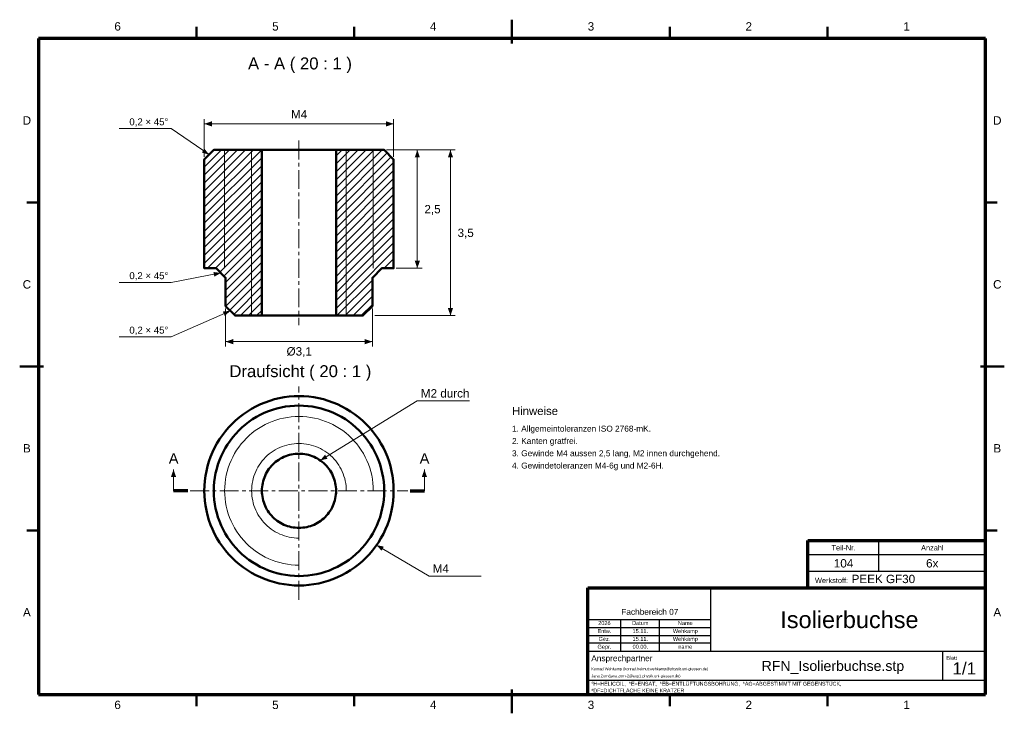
# Model space of a CAD drawing. Header units: millimetres. Extents: x 2 to 418, y 2 to 295.
import ezdxf

# ---------------------------------------------------------------- set-up
doc = ezdxf.new("R2010")
doc.units = ezdxf.units.MM
doc.linetypes.add('MITTELLINIE', pattern=[12.5, 8, -1.5, 1.5, -1.5])
for name, color, linetype in [('DUENN', 7, 'Continuous'), ('FLAECHE', 7, 'Continuous'), ('KONTUR', 7, 'Continuous'), ('LINIEN', 7, 'Continuous'), ('MITTELLINIE', 7, 'MITTELLINIE'), ('TEXT', 7, 'Continuous')]:
    doc.layers.add(name, color=color, linetype=linetype)
doc.styles.add('RFN', font='arial.ttf')

msp = doc.modelspace()

# ---------------------------------------------------------------- hatches: boundary and pattern name
at = {"layer": 'FLAECHE'}
for points in [[(80, 251), (83.2, 249.9), (83.2, 252.1), (80, 251)], [(160, 251), (156.8, 252.1), (156.8, 249.9), (160, 251)], [(82, 238), (80.09, 240.52), (78.96, 238.88), (82, 238)], [(170, 240), (168.9, 236.8), (171.1, 236.8), (170, 240)], [(184, 240), (182.9, 236.8), (185.1, 236.8), (184, 240)], [(170, 190), (171.1, 193.2), (168.9, 193.2), (170, 190)], [(87, 188), (83.87, 188.42), (84.24, 186.46), (87, 188)], [(91, 172), (87.85, 171.71), (88.66, 169.88), (91, 172)], [(184, 170), (185.1, 173.2), (182.9, 173.2), (184, 170)], [(89, 159), (92.2, 157.9), (92.2, 160.1), (89, 159)], [(151, 159), (147.8, 160.1), (147.8, 157.9), (151, 159)], [(128.99, 108.84), (132.07, 109.55), (131.02, 111.26), (128.99, 108.84)], [(67, 105), (65.9, 101.8), (68.1, 101.8), (67, 105)], [(173, 105), (171.9, 101.8), (174.1, 101.8), (173, 105)], [(152.77, 73.06), (154.85, 70.68), (155.86, 72.4), (152.77, 73.06)]]:
    msp.add_hatch(color=7, dxfattribs=at).paths.add_polyline_path(points)

# ---------------------------------------------------------------- linework, layer by layer
at = {"layer": 'DUENN', "lineweight": 20}
for p, q in [((80, 237), (80, 253)), ((80, 251), (160, 251)), ((160, 237), (160, 253)), ((66, 249), (44, 249)), ((82, 238), (66, 249)), ((80, 215.76), (104.24, 240)), ((80, 219.16), (100.84, 240)), ((80, 222.55), (97.45, 240)), ((80, 225.95), (94.05, 240)), ((80, 229.34), (90.66, 240)), ((80, 232.74), (87.26, 240)), ((88.59, 190), (88.59, 240)), ((100, 170), (100, 240)), ((135.67, 220.52), (155.15, 240)), ((135.67, 223.92), (151.75, 240)), ((135.67, 227.31), (148.36, 240)), ((135.67, 230.71), (144.96, 240)), ((135.67, 234.1), (141.57, 240)), ((135.67, 237.49), (138.18, 240)), ((135.67, 217.13), (157.27, 238.73)), ((140, 170), (140, 240)), ((151.41, 190), (151.41, 240)), ((157, 240), (186, 240)), ((157, 240), (172, 240)), ((170, 190), (170, 240)), ((184, 170), (184, 240)), ((80, 212.37), (104.33, 236.7)), ((80, 208.98), (104.33, 233.31)), ((135.67, 213.73), (158.97, 237.03)), ((135.67, 210.34), (160, 234.67)), ((80, 205.58), (104.33, 229.91)), ((135.67, 206.95), (160, 231.28)), ((80, 202.19), (104.33, 226.52)), ((135.67, 203.55), (160, 227.88)), ((80, 198.79), (104.33, 223.12)), ((135.67, 200.16), (160, 224.49)), ((135.67, 196.76), (160, 221.09)), ((80, 195.4), (104.33, 219.73)), ((80, 192.01), (104.33, 216.34)), ((135.67, 193.37), (160, 217.7)), ((81.39, 190), (104.33, 212.94)), ((135.69, 190), (160, 214.31)), ((84.78, 190), (104.33, 209.55)), ((139.09, 190), (160, 210.91)), ((88.18, 190), (104.33, 206.15)), ((142.48, 190), (160, 207.52)), ((145.88, 190), (160, 204.12)), ((91.57, 190), (104.33, 202.76)), ((149.27, 190), (160, 200.73)), ((94.96, 190), (104.33, 199.37)), ((98.36, 190), (104.33, 195.97)), ((152.66, 190), (160, 197.34)), ((101.75, 190), (104.33, 192.58)), ((156.06, 190), (160, 193.94)), ((87, 188), (66, 184)), ((86.59, 188.41), (88.18, 190)), ((88.29, 186.71), (89, 187.43)), ((89, 177.25), (101.75, 190)), ((89, 180.64), (98.36, 190)), ((89, 184.04), (94.96, 190)), ((89, 187.43), (91.57, 190)), ((89.07, 173.93), (104.33, 189.18)), ((135.67, 176.4), (149.27, 190)), ((135.67, 179.79), (145.88, 190)), ((135.67, 183.19), (142.48, 190)), ((135.67, 186.58), (139.09, 190)), ((135.67, 189.98), (135.69, 190)), ((135.67, 173.01), (151, 188.34)), ((151, 188.34), (152.66, 190)), ((159.45, 190), (160, 190.55)), ((161, 190), (172, 190)), ((66, 184), (44, 184)), ((90.77, 172.23), (104.33, 185.79)), ((136.06, 170), (151, 184.94)), ((92.47, 170.53), (104.33, 182.39)), ((95.33, 170), (104.33, 179)), ((139.45, 170), (151, 181.55)), ((98.72, 170), (104.33, 175.61)), ((142.85, 170), (151, 178.15)), ((146.24, 170), (151, 174.76)), ((91, 172), (66, 161)), ((89, 173), (89, 157)), ((102.12, 170), (104.33, 172.21)), ((151, 173), (151, 157)), ((152, 170), (186, 170)), ((66, 161), (44, 161)), ((89, 159), (151, 159)), ((128.99, 108.84), (170, 134)), ((170, 134), (192, 134)), ((67, 96), (67, 105)), ((173, 96), (173, 105)), ((152.77, 73.06), (175, 60)), ((175, 60), (197, 60))]:
    msp.add_line(p, q, dxfattribs=at)
for points in [[(151.41, 96), (151.37, 97.64), (151.24, 99.28), (151.02, 100.91), (150.72, 102.53), (150.34, 104.13), (149.87, 105.71), (149.32, 107.26), (148.69, 108.78), (147.99, 110.26), (147.2, 111.71), (146.34, 113.11), (145.41, 114.46), (144.41, 115.77), (143.34, 117.02), (142.21, 118.21), (141.02, 119.34), (139.77, 120.41), (138.46, 121.41), (137.11, 122.34), (135.71, 123.2), (134.26, 123.99), (132.78, 124.69), (131.26, 125.32), (129.71, 125.87), (128.13, 126.34), (126.53, 126.72), (124.91, 127.02), (123.28, 127.24), (121.64, 127.37), (120, 127.41), (118.36, 127.37), (116.72, 127.24), (115.09, 127.02), (113.47, 126.72), (111.87, 126.34), (110.29, 125.87), (108.74, 125.32), (107.22, 124.69), (105.74, 123.99), (104.3, 123.2), (102.89, 122.34), (101.54, 121.41), (100.23, 120.41), (98.98, 119.34), (97.79, 118.21), (96.66, 117.02), (95.59, 115.77), (94.59, 114.46), (93.66, 113.11), (92.8, 111.71), (92.01, 110.26), (91.31, 108.78), (90.68, 107.26), (90.13, 105.71), (89.66, 104.13), (89.28, 102.53), (88.98, 100.91), (88.76, 99.28), (88.63, 97.64), (88.59, 96), (88.63, 94.36), (88.76, 92.72), (88.98, 91.09), (89.28, 89.47), (89.66, 87.87), (90.13, 86.29), (90.68, 84.74), (91.31, 83.22), (92.01, 81.74), (92.8, 80.29), (93.66, 78.89), (94.59, 77.54), (95.59, 76.23), (96.66, 74.98), (97.79, 73.79), (98.98, 72.66), (100.23, 71.59), (101.54, 70.59), (102.89, 69.66), (104.3, 68.8), (105.74, 68.01), (107.22, 67.31), (108.74, 66.68), (110.29, 66.13), (111.87, 65.66), (113.47, 65.28), (115.09, 64.98), (116.72, 64.76), (118.36, 64.63), (120, 64.59)], [(140, 96), (139.97, 97.05), (139.89, 98.09), (139.75, 99.13), (139.56, 100.16), (139.32, 101.18), (139.02, 102.18), (138.67, 103.17), (138.27, 104.13), (137.82, 105.08), (137.32, 106), (136.77, 106.89), (136.18, 107.76), (135.54, 108.59), (134.86, 109.38), (134.14, 110.14), (133.38, 110.86), (132.59, 111.54), (131.76, 112.18), (130.89, 112.77), (130, 113.32), (129.08, 113.82), (128.13, 114.27), (127.17, 114.67), (126.18, 115.02), (125.18, 115.32), (124.16, 115.56), (123.13, 115.75), (122.09, 115.89), (121.05, 115.97), (120, 116), (118.95, 115.97), (117.91, 115.89), (116.87, 115.75), (115.84, 115.56), (114.82, 115.32), (113.82, 115.02), (112.83, 114.67), (111.87, 114.27), (110.92, 113.82), (110, 113.32), (109.11, 112.77), (108.24, 112.18), (107.41, 111.54), (106.62, 110.86), (105.86, 110.14), (105.14, 109.38), (104.46, 108.59), (103.82, 107.76), (103.23, 106.89), (102.68, 106), (102.18, 105.08), (101.73, 104.13), (101.33, 103.17), (100.98, 102.18), (100.68, 101.18), (100.44, 100.16), (100.25, 99.13), (100.11, 98.09), (100.03, 97.05), (100, 96), (100.03, 94.95), (100.11, 93.91), (100.25, 92.87), (100.44, 91.84), (100.68, 90.82), (100.98, 89.82), (101.33, 88.83), (101.73, 87.87), (102.18, 86.92), (102.68, 86), (103.23, 85.11), (103.82, 84.24), (104.46, 83.41), (105.14, 82.62), (105.86, 81.86), (106.62, 81.14), (107.41, 80.46), (108.24, 79.82), (109.11, 79.23), (110, 78.68), (110.92, 78.18), (111.87, 77.73), (112.83, 77.33), (113.82, 76.98), (114.82, 76.68), (115.84, 76.44), (116.87, 76.25), (117.91, 76.11), (118.95, 76.03), (120, 76)]]:
    msp.add_lwpolyline(points, dxfattribs=at)
at = {"layer": 'KONTUR', "lineweight": 50}
for p, q in [((76.67, 287), (76.67, 292)), ((143.33, 287), (143.33, 292)), ((210, 285), (210, 295)), ((276.67, 287), (276.67, 292)), ((343.33, 287), (343.33, 292)), ((104.33, 170), (104.33, 240)), ((104.33, 240), (135.67, 240)), ((135.67, 170), (135.67, 240)), ((10, 217.75), (5, 217.75)), ((410, 217.75), (415, 217.75)), ((104.33, 170), (135.67, 170)), ((2, 148.5), (12, 148.5)), ((408, 148.5), (418, 148.5)), ((10, 79.25), (5, 79.25)), ((410, 79.25), (415, 79.25)), ((76.67, 5), (76.67, 10)), ((143.33, 5), (143.33, 10)), ((210, 2), (210, 12)), ((276.67, 5), (276.67, 10)), ((343.33, 5), (343.33, 10))]:
    msp.add_line(p, q, dxfattribs=at)
at = {"layer": 'KONTUR', "lineweight": 70}
for p, q in [((410, 287), (10, 287)), ((10, 287), (10, 10)), ((410, 10), (410, 287)), ((73, 96), (67, 96)), ((167, 96), (173, 96)), ((335, 55), (335, 75)), ((335, 75), (410, 75)), ((242, 55), (410, 55)), ((242, 10), (242, 55)), ((10, 10), (410, 10)), ((242, 10), (410, 10))]:
    msp.add_line(p, q, dxfattribs=at)
at = {"layer": 'KONTUR', "lineweight": 50}
for points in [[(104.33, 170), (93, 170), (89, 174), (89, 186), (85, 190), (80, 190), (80, 236), (84, 240), (104.33, 240)], [(135.67, 170), (147, 170), (151, 174), (151, 186), (155, 190), (160, 190), (160, 236), (156, 240), (135.67, 240)], [(160, 96), (159.95, 98.09), (159.78, 100.18), (159.51, 102.26), (159.13, 104.32), (158.64, 106.35), (158.04, 108.36), (157.34, 110.33), (156.54, 112.27), (155.64, 114.16), (154.64, 116), (153.55, 117.79), (152.36, 119.51), (151.09, 121.17), (149.73, 122.77), (148.28, 124.28), (146.77, 125.73), (145.17, 127.09), (143.51, 128.36), (141.79, 129.55), (140, 130.64), (138.16, 131.64), (136.27, 132.54), (134.33, 133.34), (132.36, 134.04), (130.35, 134.64), (128.32, 135.13), (126.26, 135.51), (124.18, 135.78), (122.09, 135.95), (120, 136), (117.91, 135.95), (115.82, 135.78), (113.74, 135.51), (111.68, 135.13), (109.65, 134.64), (107.64, 134.04), (105.67, 133.34), (103.73, 132.54), (101.84, 131.64), (100, 130.64), (98.21, 129.55), (96.49, 128.36), (94.83, 127.09), (93.23, 125.73), (91.72, 124.28), (90.27, 122.77), (88.91, 121.17), (87.64, 119.51), (86.45, 117.79), (85.36, 116), (84.36, 114.16), (83.46, 112.27), (82.66, 110.33), (81.96, 108.36), (81.36, 106.35), (80.87, 104.32), (80.49, 102.26), (80.22, 100.18), (80.05, 98.09), (80, 96), (80.05, 93.91), (80.22, 91.82), (80.49, 89.74), (80.87, 87.68), (81.36, 85.65), (81.96, 83.64), (82.66, 81.67), (83.46, 79.73), (84.36, 77.84), (85.36, 76), (86.45, 74.21), (87.64, 72.49), (88.91, 70.83), (90.27, 69.23), (91.72, 67.72), (93.23, 66.27), (94.83, 64.91), (96.49, 63.64), (98.21, 62.45), (100, 61.36), (101.84, 60.36), (103.73, 59.46), (105.67, 58.66), (107.64, 57.96), (109.65, 57.36), (111.68, 56.87), (113.74, 56.49), (115.82, 56.22), (117.91, 56.05), (120, 56), (122.09, 56.05), (124.18, 56.22), (126.26, 56.49), (128.32, 56.87), (130.35, 57.36), (132.36, 57.96), (134.33, 58.66), (136.27, 59.46), (138.16, 60.36), (140, 61.36), (141.79, 62.45), (143.51, 63.64), (145.17, 64.91), (146.77, 66.27), (148.28, 67.72), (149.73, 69.23), (151.09, 70.83), (152.36, 72.49), (153.55, 74.21), (154.64, 76), (155.64, 77.84), (156.54, 79.73), (157.34, 81.67), (158.04, 83.64), (158.64, 85.65), (159.13, 87.68), (159.51, 89.74), (159.78, 91.82), (159.95, 93.91), (160, 96)], [(156, 96), (155.95, 97.88), (155.8, 99.76), (155.56, 101.63), (155.21, 103.48), (154.77, 105.32), (154.24, 107.12), (153.61, 108.9), (152.89, 110.64), (152.08, 112.34), (151.18, 114), (150.19, 115.61), (149.12, 117.16), (147.98, 118.66), (146.75, 120.09), (145.46, 121.46), (144.09, 122.75), (142.66, 123.98), (141.16, 125.12), (139.61, 126.19), (138, 127.18), (136.34, 128.08), (134.64, 128.89), (132.9, 129.61), (131.12, 130.24), (129.32, 130.77), (127.48, 131.21), (125.63, 131.56), (123.76, 131.8), (121.88, 131.95), (120, 132), (118.12, 131.95), (116.24, 131.8), (114.37, 131.56), (112.52, 131.21), (110.68, 130.77), (108.88, 130.24), (107.1, 129.61), (105.36, 128.89), (103.66, 128.08), (102, 127.18), (100.39, 126.19), (98.84, 125.12), (97.34, 123.98), (95.91, 122.75), (94.54, 121.46), (93.25, 120.09), (92.02, 118.66), (90.88, 117.16), (89.81, 115.61), (88.82, 114), (87.92, 112.34), (87.11, 110.64), (86.39, 108.9), (85.76, 107.12), (85.23, 105.32), (84.79, 103.48), (84.44, 101.63), (84.2, 99.76), (84.05, 97.88), (84, 96), (84.05, 94.12), (84.2, 92.24), (84.44, 90.37), (84.79, 88.52), (85.23, 86.68), (85.76, 84.88), (86.39, 83.1), (87.11, 81.36), (87.92, 79.66), (88.82, 78), (89.81, 76.39), (90.88, 74.84), (92.02, 73.34), (93.25, 71.91), (94.54, 70.54), (95.91, 69.25), (97.34, 68.02), (98.84, 66.88), (100.39, 65.81), (102, 64.82), (103.66, 63.92), (105.36, 63.11), (107.1, 62.39), (108.88, 61.76), (110.68, 61.23), (112.52, 60.79), (114.37, 60.44), (116.24, 60.2), (118.12, 60.05), (120, 60), (121.88, 60.05), (123.76, 60.2), (125.63, 60.44), (127.48, 60.79), (129.32, 61.23), (131.12, 61.76), (132.9, 62.39), (134.64, 63.11), (136.34, 63.92), (138, 64.82), (139.61, 65.81), (141.16, 66.88), (142.66, 68.02), (144.09, 69.25), (145.46, 70.54), (146.75, 71.91), (147.98, 73.34), (149.12, 74.84), (150.19, 76.39), (151.18, 78), (152.08, 79.66), (152.89, 81.36), (153.61, 83.1), (154.24, 84.88), (154.77, 86.68), (155.21, 88.52), (155.56, 90.37), (155.8, 92.24), (155.95, 94.12), (156, 96)], [(135.67, 96), (135.65, 96.82), (135.58, 97.64), (135.48, 98.45), (135.33, 99.26), (135.14, 100.06), (134.9, 100.84), (134.63, 101.62), (134.32, 102.37), (133.96, 103.11), (133.57, 103.84), (133.14, 104.53), (132.68, 105.21), (132.18, 105.86), (131.65, 106.49), (131.08, 107.08), (130.49, 107.65), (129.86, 108.18), (129.21, 108.68), (128.53, 109.14), (127.84, 109.57), (127.11, 109.96), (126.37, 110.32), (125.62, 110.63), (124.84, 110.9), (124.06, 111.14), (123.26, 111.33), (122.45, 111.48), (121.64, 111.58), (120.82, 111.65), (120, 111.67), (119.18, 111.65), (118.36, 111.58), (117.55, 111.48), (116.74, 111.33), (115.94, 111.14), (115.16, 110.9), (114.38, 110.63), (113.63, 110.32), (112.89, 109.96), (112.17, 109.57), (111.47, 109.14), (110.79, 108.68), (110.14, 108.18), (109.51, 107.65), (108.92, 107.08), (108.35, 106.49), (107.82, 105.86), (107.32, 105.21), (106.86, 104.53), (106.43, 103.84), (106.04, 103.11), (105.68, 102.37), (105.37, 101.62), (105.1, 100.84), (104.86, 100.06), (104.67, 99.26), (104.52, 98.45), (104.42, 97.64), (104.35, 96.82), (104.33, 96), (104.35, 95.18), (104.42, 94.36), (104.52, 93.55), (104.67, 92.74), (104.86, 91.94), (105.1, 91.16), (105.37, 90.38), (105.68, 89.63), (106.04, 88.89), (106.43, 88.16), (106.86, 87.47), (107.32, 86.79), (107.82, 86.14), (108.35, 85.51), (108.92, 84.92), (109.51, 84.35), (110.14, 83.82), (110.79, 83.32), (111.47, 82.86), (112.17, 82.43), (112.89, 82.04), (113.63, 81.68), (114.38, 81.37), (115.16, 81.1), (115.94, 80.86), (116.74, 80.67), (117.55, 80.52), (118.36, 80.42), (119.18, 80.35), (120, 80.33), (120.82, 80.35), (121.64, 80.42), (122.45, 80.52), (123.26, 80.67), (124.06, 80.86), (124.84, 81.1), (125.62, 81.37), (126.37, 81.68), (127.11, 82.04), (127.84, 82.43), (128.53, 82.86), (129.21, 83.32), (129.86, 83.82), (130.49, 84.35), (131.08, 84.92), (131.65, 85.51), (132.18, 86.14), (132.68, 86.79), (133.14, 87.47), (133.57, 88.16), (133.96, 88.89), (134.32, 89.63), (134.63, 90.38), (134.9, 91.16), (135.14, 91.94), (135.33, 92.74), (135.48, 93.55), (135.58, 94.36), (135.65, 95.18), (135.67, 96)]]:
    msp.add_lwpolyline(points, dxfattribs=at)
at = {"layer": 'LINIEN', "lineweight": 25}
for p, q in [((365, 62), (365, 75)), ((335, 69.1), (410, 69.1)), ((335, 62), (410, 62)), ((294, 28.2), (294, 55)), ((242, 41.6), (294, 41.6)), ((242, 38.3), (294, 38.3)), ((256, 28.2), (256, 41.6)), ((272.3, 28.2), (272.3, 41.6)), ((242, 34.8), (294, 34.8)), ((242, 31.7), (294, 31.7)), ((242, 28.2), (410, 28.2)), ((392, 16), (392, 28.2)), ((242, 16), (410, 16))]:
    msp.add_line(p, q, dxfattribs=at)
at = {"layer": 'MITTELLINIE', "lineweight": 20}
for p, q in [((120, 244), (120, 166)), ((120, 50), (120, 140)), ((74, 96), (166, 96))]:
    msp.add_line(p, q, dxfattribs=at)

# ---------------------------------------------------------------- texts
at = {"layer": 'TEXT', "style": 'RFN'}
for s, height, p in [('6', 3.53, (41.99, 290.4)), ('5', 3.53, (108.66, 290.4)), ('4', 3.53, (175.32, 290.4)), ('3', 3.53, (241.99, 290.4)), ('2', 3.53, (308.66, 290.4)), ('1', 3.53, (375.32, 290.4)), ('A - A ( 20 : 1 )', 5.0516, (98.46, 274)), ('D', 3.53, (3.26, 250.68)), ('M4', 3.526, (116.65, 253.3)), ('D', 3.53, (413.26, 250.68)), ('0,2 × 45°', 2.92, (48.33, 250.4)), ('2,5', 3.526, (173, 213.21)), ('3,5', 3.526, (187, 203.21)), ('0,2 × 45°', 2.92, (48.33, 185.4)), ('C', 3.53, (3.26, 181.43)), ('C', 3.53, (413.26, 181.43)), ('0,2 × 45°', 2.92, (48.33, 162.4)), ('Ø3,1', 3.526, (114.76, 153.13)), ('Draufsicht ( 20 : 1 )', 5.0516, (90.58, 144)), ('M2 durch', 3.526, (171.5, 135.4)), ('Hinweise', 3.431, (210, 128)), ('1. Allgemeintoleranzen ISO 2768-mK.', 2.5039, (210, 121)), ('2. Kanten gratfrei.', 2.5039, (210, 115.8)), ('B', 3.53, (3.39, 112.18)), ('3. Gewinde M4 aussen 2,5 lang, M2 innen durchgehend.', 2.5039, (210, 110.6)), ('B', 3.53, (413.39, 112.18)), ('A', 4.38, (65, 107.5)), ('A', 4.38, (171, 107.5)), ('4. Gewindetoleranzen M4-6g und M2-6H.', 2.5039, (210, 105.4)), ('Teil-Nr.', 2.227, (345, 70.8)), ('Anzahl', 2.227, (382.84, 70.8)), ('104', 3.526, (345.97, 63.6)), ('6x', 3.526, (384.95, 63.6)), ('M4', 3.526, (176.5, 61.4)), ('Werkstoff:', 2.227, (338, 57)), ('PEEK GF30', 3.526, (353.5, 57)), ('A', 3.53, (3.39, 42.92)), ('Fachbereich 07', 2.5039, (256.18, 43.6)), ('A', 3.53, (413.39, 42.92)), ('Isolierbuchse', 7.0956, (323.36, 38)), ('Entw.', 1.679, (246.12, 35.89)), ('2026', 1.679, (246.44, 39.29)), ('Datum', 1.679, (260.76, 39.29)), ('15.11.', 1.679, (260.95, 35.89)), ('Wehkamp', 1.679, (277.97, 35.89)), ('Name', 1.679, (280.08, 39.29)), ('Gez.', 1.679, (246.57, 32.59)), ('15.11.', 1.679, (260.95, 32.59)), ('Wehkamp', 1.679, (277.97, 32.59)), ('Gepr.', 1.679, (246.12, 29.29)), ('00.00.', 1.679, (260.95, 29.29)), ('name', 1.679, (280.27, 29.29)), ('Ansprechpartner', 2.5039, (243.5, 24)), ('Blatt', 1.621, (393.5, 24.6)), ('Konrad Wehkamp (konrad.helmut.wehkamp@physik.uni-giessen.de)', 1.1607, (243.5, 20.2)), ('RFN_Isolierbuchse.stp', 4.2632, (315.46, 19.9)), ('1/1', 5.11, (396.13, 18.4)), ('Jana Zorn(jana.zorn-2@exp1.physik.uni-giessen.de)', 1.1607, (243.5, 17.2)), ('*H=HELICOIL,  *E=ENSAT,  *EB=ENTLÜFTUNGSBOHRUNG,  *AG=ABGESTIMMT MIT GEGENSTÜCK,', 1.606, (243.5, 13.7)), ('*DF=DICHTFLÄCHE KEINE KRATZER', 1.606, (243.5, 10.8)), ('6', 3.53, (41.99, 3.8)), ('5', 3.53, (108.66, 3.8)), ('4', 3.53, (175.32, 3.8)), ('3', 3.53, (241.99, 3.8)), ('2', 3.53, (308.66, 3.8)), ('1', 3.53, (375.32, 3.8))]:
    msp.add_text(s, height=height, dxfattribs=at).set_placement(p)

doc.saveas('drawing.dxf')
